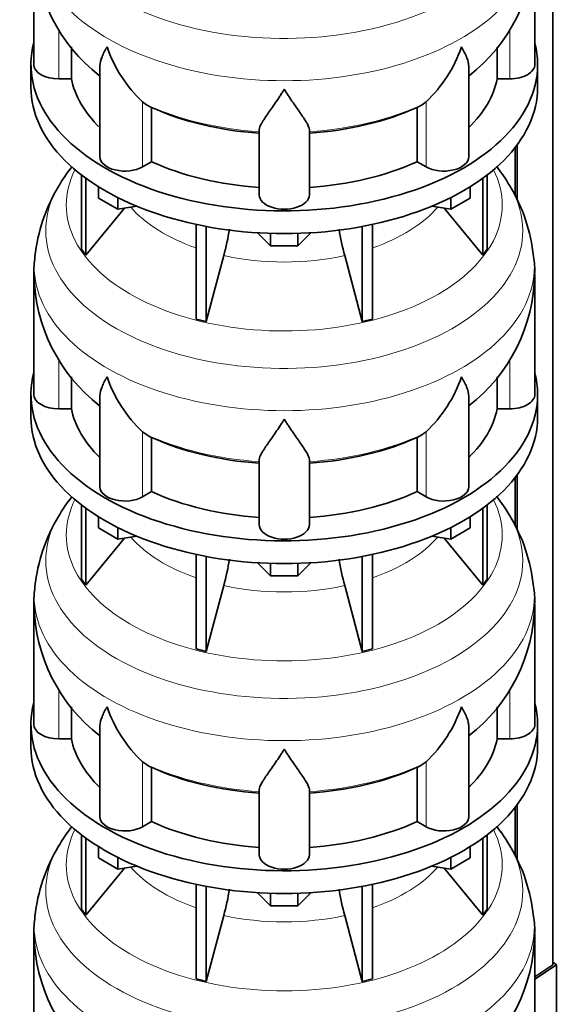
# Model space of a CAD drawing. Header units: millimetres. Extents: x 166 to 762, y -3331 to 2215.
# Tile 5 of 24: x 569 to 762, y -3078 to -2725. Entities that reach past the tile are written whole.
import ezdxf

# ---------------------------------------------------------------- set-up
doc = ezdxf.new("R2010")
doc.units = ezdxf.units.MM
for name, color, linetype in [('LOW_134-16', 7, 'Continuous'), ('VSI134_DIFFUSORE', 7, 'Continuous'), ('VSI134_TERMINALE', 7, 'Continuous')]:
    doc.layers.add(name, color=color, linetype=linetype)

# ---------------------------------------------------------------- blocks, each defined once
blk = doc.blocks.new('SE4')
at = {"layer": 'LOW_134-16', "color": 7, "linetype": 'Continuous', "lineweight": 35}
for p, q in [((760.76, -3064.04), (760.76, -1157.18)), ((747.26, -2770.78), (747.26, -2788.21)), ((748.01, -2769.79), (748.01, -2789.69)), ((747.26, -2889.17), (747.26, -2906.6)), ((748.01, -2888.18), (748.01, -2908.08)), ((747.26, -3007.57), (747.26, -3025)), ((748.01, -3006.58), (748.01, -3026.47))]:
    blk.add_line(p, q, dxfattribs=at)
at = {"layer": 'VSI134_DIFFUSORE', "color": 7, "linetype": 'Continuous', "lineweight": 35}
for p, q in [((574.33, -2697.92), (574.33, -2740.98)), ((754.33, -2740.98), (754.33, -2697.92)), ((587.86, -2746.18), (587.86, -2734.72)), ((740.8, -2734.73), (740.8, -2746.18)), ((573.33, -2740.98), (573.33, -2749.14)), ((755.33, -2749.14), (755.33, -2740.98)), ((598.06, -2741.88), (598.06, -2774.05)), ((730.61, -2774.05), (730.61, -2741.91)), ((583.33, -2746.18), (587.86, -2746.18)), ((740.8, -2746.18), (745.33, -2746.18)), ((614.84, -2755.43), (613.42, -2754.38)), ((715.24, -2754.38), (713.82, -2755.43)), ((616.62, -2775.87), (616.62, -2756.4)), ((712.04, -2756.4), (712.04, -2775.87)), ((655.33, -2787.75), (655.33, -2764.4)), ((673.33, -2787.75), (673.33, -2764.4)), ((613.42, -2777.72), (616.62, -2775.87)), ((712.04, -2775.87), (715.24, -2777.72)), ((591.5, -2780.65), (591.5, -2807.32)), ((593.03, -2781.79), (593.03, -2809.46)), ((735.63, -2781.79), (735.63, -2809.46)), ((737.16, -2780.65), (737.16, -2807.32)), ((597.58, -2788.91), (597.58, -2784.85)), ((731.09, -2788.91), (731.09, -2784.85)), ((604.52, -2792.91), (597.58, -2788.91)), ((604.52, -2792.91), (604.52, -2788.74)), ((724.15, -2792.91), (724.15, -2788.74)), ((731.09, -2788.91), (724.15, -2792.91)), ((593.03, -2809.46), (606.9, -2792.54)), ((611.34, -2791.86), (604.52, -2792.91)), ((724.15, -2792.91), (717.32, -2791.86)), ((721.77, -2792.54), (735.63, -2809.46)), ((632.64, -2798.39), (632.64, -2832.32)), ((636.33, -2799.13), (636.33, -2833.21)), ((659.42, -2806.04), (654.77, -2801.39)), ((673.89, -2801.39), (669.24, -2806.04)), ((692.33, -2799.13), (692.33, -2833.21)), ((696.03, -2798.39), (696.03, -2832.32)), ((659.42, -2806.04), (659.42, -2801.61)), ((669.24, -2806.04), (669.24, -2801.61)), ((591.5, -2807.32), (593.03, -2809.46)), ((669.24, -2806.04), (659.42, -2806.04)), ((735.63, -2809.46), (737.16, -2807.32)), ((636.33, -2833.21), (642.61, -2809.59)), ((686.06, -2809.59), (692.33, -2833.21)), ((574.33, -2816.32), (574.33, -2859.37)), ((754.33, -2859.37), (754.33, -2816.32)), ((632.64, -2832.32), (636.33, -2833.21)), ((692.33, -2833.21), (696.03, -2832.32)), ((587.86, -2864.57), (587.86, -2853.11)), ((740.8, -2853.12), (740.8, -2864.57)), ((573.33, -2859.37), (573.33, -2867.54)), ((598.06, -2860.28), (598.06, -2892.44)), ((730.61, -2892.44), (730.61, -2860.3)), ((755.33, -2867.54), (755.33, -2859.37)), ((583.33, -2864.57), (587.86, -2864.57)), ((740.8, -2864.57), (745.33, -2864.57)), ((614.84, -2873.82), (613.42, -2872.77)), ((616.62, -2894.27), (616.62, -2874.79)), ((712.04, -2874.79), (712.04, -2894.27)), ((715.24, -2872.77), (713.82, -2873.82)), ((655.33, -2906.14), (655.33, -2882.79)), ((673.33, -2906.14), (673.33, -2882.79)), ((613.42, -2896.11), (616.62, -2894.27)), ((712.04, -2894.27), (715.24, -2896.11)), ((591.5, -2899.04), (591.5, -2925.72)), ((593.03, -2900.19), (593.03, -2927.85)), ((735.63, -2900.19), (735.63, -2927.85)), ((737.16, -2899.04), (737.16, -2925.72)), ((597.58, -2907.3), (597.58, -2903.24)), ((731.09, -2907.3), (731.09, -2903.24)), ((604.52, -2911.3), (597.58, -2907.3)), ((604.52, -2911.3), (604.52, -2907.13)), ((724.15, -2911.3), (724.15, -2907.13)), ((731.09, -2907.3), (724.15, -2911.3)), ((593.03, -2927.85), (606.9, -2910.94)), ((611.34, -2910.25), (604.52, -2911.3)), ((724.15, -2911.3), (717.32, -2910.25)), ((721.77, -2910.94), (735.63, -2927.85)), ((632.64, -2916.79), (632.64, -2950.71)), ((636.33, -2917.53), (636.33, -2951.6)), ((692.33, -2917.53), (692.33, -2951.6)), ((696.03, -2916.79), (696.03, -2950.71)), ((659.42, -2924.44), (654.77, -2919.79)), ((659.42, -2924.44), (659.42, -2920)), ((673.89, -2919.79), (669.24, -2924.44)), ((669.24, -2924.44), (669.24, -2920)), ((669.24, -2924.44), (659.42, -2924.44)), ((591.5, -2925.72), (593.03, -2927.85)), ((636.33, -2951.6), (642.61, -2927.98)), ((686.06, -2927.98), (692.33, -2951.6)), ((735.63, -2927.85), (737.16, -2925.72)), ((574.33, -2934.71), (574.33, -2977.76)), ((754.33, -2977.76), (754.33, -2934.71)), ((632.64, -2950.71), (636.33, -2951.6)), ((692.33, -2951.6), (696.03, -2950.71)), ((587.86, -2982.96), (587.86, -2971.5)), ((740.8, -2971.51), (740.8, -2982.96)), ((573.33, -2977.76), (573.33, -2985.93)), ((755.33, -2985.93), (755.33, -2977.76)), ((598.06, -2978.67), (598.06, -3010.83)), ((730.61, -3010.83), (730.61, -2978.69)), ((583.33, -2982.96), (587.86, -2982.96)), ((740.8, -2982.96), (745.33, -2982.96)), ((614.84, -2992.21), (613.42, -2991.16)), ((715.24, -2991.16), (713.82, -2992.21)), ((616.62, -3012.66), (616.62, -2993.18)), ((712.04, -2993.18), (712.04, -3012.66)), ((655.33, -3024.53), (655.33, -3001.18)), ((673.33, -3024.53), (673.33, -3001.18)), ((613.42, -3014.51), (616.62, -3012.66)), ((712.04, -3012.66), (715.24, -3014.51)), ((591.5, -3017.43), (591.5, -3044.11)), ((593.03, -3018.58), (593.03, -3046.24)), ((735.63, -3018.58), (735.63, -3046.24)), ((737.16, -3017.43), (737.16, -3044.11)), ((597.58, -3025.69), (597.58, -3021.63)), ((731.09, -3025.69), (731.09, -3021.63)), ((604.52, -3029.7), (597.58, -3025.69)), ((604.52, -3029.7), (604.52, -3025.52)), ((724.15, -3029.7), (724.15, -3025.52)), ((731.09, -3025.69), (724.15, -3029.7)), ((593.03, -3046.24), (606.9, -3029.33)), ((611.34, -3028.64), (604.52, -3029.7)), ((724.15, -3029.7), (717.32, -3028.64)), ((721.77, -3029.33), (735.63, -3046.24)), ((632.64, -3035.18), (632.64, -3069.11)), ((636.33, -3035.92), (636.33, -3069.99)), ((659.42, -3042.83), (654.77, -3038.18)), ((673.89, -3038.18), (669.24, -3042.83)), ((692.33, -3035.92), (692.33, -3069.99)), ((696.03, -3035.18), (696.03, -3069.11)), ((659.42, -3042.83), (659.42, -3038.39)), ((669.24, -3042.83), (669.24, -3038.39)), ((591.5, -3044.11), (593.03, -3046.24)), ((669.24, -3042.83), (659.42, -3042.83)), ((735.63, -3046.24), (737.16, -3044.11)), ((636.33, -3069.99), (642.61, -3046.37)), ((686.06, -3046.37), (692.33, -3069.99)), ((574.33, -3053.1), (574.33, -3096.16)), ((754.33, -3096.16), (754.33, -3053.1)), ((632.64, -3069.11), (636.33, -3069.99)), ((692.33, -3069.99), (696.03, -3069.11))]:
    blk.add_line(p, q, dxfattribs=at)
at = {"layer": 'VSI134_DIFFUSORE', "color": 4, "linetype": 'Continuous', "lineweight": 9}
for p, q in [((583.33, -2746.18), (583.33, -2728.37)), ((745.33, -2746.18), (745.33, -2728.38)), ((613.42, -2777.72), (613.42, -2754.38)), ((715.24, -2777.72), (715.24, -2754.38)), ((583.33, -2864.57), (583.33, -2846.76)), ((745.33, -2864.57), (745.33, -2846.77)), ((613.42, -2896.11), (613.42, -2872.77)), ((715.24, -2896.11), (715.24, -2872.77)), ((583.33, -2982.96), (583.33, -2965.16)), ((745.33, -2982.96), (745.33, -2965.16)), ((613.42, -3014.51), (613.42, -2991.16)), ((715.24, -3014.51), (715.24, -2991.16))]:
    blk.add_line(p, q, dxfattribs=at)
at = {"layer": 'VSI134_DIFFUSORE', "color": 7, "linetype": 'Continuous', "lineweight": 35}
for centre, radius, start, end in [((635.65, -2696.75), 61.28, 181.3139, 231.9973), ((693.18, -2696.88), 61.06, 307.9546, 359.019), ((645.92, -2719.42), 47.73, 198.6373, 227.0857), ((682.74, -2719.42), 47.73, 312.9143, 341.3628), ((622.75, -2743.04), 14.7, 237.4509, 245.3566), ((705.91, -2743.04), 14.7, 294.6434, 302.5491), ((642.41, -2819.53), 68.62, 142.4181, 149.5413), ((684.8, -2820.85), 70.59, 30.9264, 37.903), ((636.04, -2816.53), 61.62, 148.9415, 173.806), ((693.03, -2816.18), 61.14, 5.9256, 31.1769), ((552.76, -2785.27), 93.08, 344.857, 350.8109), ((774.59, -2785.48), 91.75, 189.181, 195.2315), ((611.85, -2815.5), 37.48, 171.3932, 181.6063), ((727.49, -2814.71), 26.8, 356.563, 10.3828), ((635.65, -2815.14), 61.28, 181.3139, 231.9973), ((693.18, -2815.27), 61.06, 307.9546, 359.019), ((645.92, -2837.81), 47.73, 198.6373, 227.0857), ((682.74, -2837.81), 47.73, 312.9143, 341.3628), ((622.75, -2861.43), 14.7, 237.4509, 245.3566), ((705.91, -2861.43), 14.7, 294.6434, 302.5491), ((642.41, -2937.92), 68.62, 142.4181, 149.5413), ((684.8, -2939.24), 70.59, 30.9264, 37.903), ((636.04, -2934.93), 61.62, 148.9415, 173.806), ((693.03, -2934.58), 61.14, 5.9256, 31.1769), ((552.76, -2903.66), 93.08, 344.857, 350.8109), ((774.59, -2903.87), 91.75, 189.181, 195.2315), ((611.85, -2933.89), 37.48, 171.3932, 181.6063), ((727.49, -2933.1), 26.8, 356.563, 10.3828), ((635.65, -2933.53), 61.28, 181.3139, 231.9973), ((693.18, -2933.67), 61.06, 307.9546, 359.019), ((645.92, -2956.2), 47.73, 198.6373, 227.0857), ((682.74, -2956.2), 47.73, 312.9143, 341.3628), ((622.75, -2979.82), 14.7, 237.4509, 245.3566), ((705.91, -2979.82), 14.7, 294.6434, 302.5491), ((642.41, -3056.31), 68.62, 142.4181, 149.5413), ((684.8, -3057.64), 70.59, 30.9264, 37.903), ((636.04, -3053.32), 61.62, 148.9415, 173.806), ((693.03, -3052.97), 61.14, 5.9256, 31.1769), ((552.76, -3022.06), 93.08, 344.857, 350.8109), ((774.59, -3022.26), 91.75, 189.181, 195.2315), ((611.85, -3052.28), 37.48, 171.3932, 181.6063), ((727.49, -3051.5), 26.8, 356.563, 10.3828), ((635.65, -3051.93), 61.28, 181.3139, 231.9973), ((693.18, -3052.06), 61.06, 307.9546, 359.019)]:
    blk.add_arc(centre, radius, start, end, dxfattribs=at)
at = {"layer": 'VSI134_DIFFUSORE', "color": 4, "linetype": 'Continuous', "lineweight": 9}
for centre, major_axis, start_param, end_param in [((664.33, -2682.21), (85.67, 0), 2.814744, 6.283185), ((664.33, -2694.96), (-89.83, 0), 0, 3.208925), ((664.33, -2719.51), (-79.5, 0), 0.898849, 1.457346), ((664.33, -2719.51), (79.5, 0), 4.82584, 5.384336), ((664.33, -2791.41), (-78.3, 0), 0, 3.425204), ((664.33, -2791.41), (-78.3, 0), 5.999574, 6.283185), ((664.33, -2800.6), (85.67, 0), 2.814744, 6.283185), ((664.33, -2800.6), (85.67, 0), 0, 0.328778), ((664.33, -2776.29), (-61.63, 0), 0.463231, 1.030574), ((664.33, -2776.29), (61.63, 0), 5.252612, 5.819954), ((664.33, -2813.35), (-89.83, 0), 0, 3.208925), ((664.33, -2813.35), (-89.83, 0), 6.216038, 6.283185), ((664.33, -2776.29), (-61.63, 0), 1.210556, 1.931037), ((664.33, -2837.9), (-79.5, 0), 0.898849, 1.457346), ((664.33, -2837.9), (79.5, 0), 4.82584, 5.384336), ((664.33, -2909.8), (-78.3, 0), 0, 3.425204), ((664.33, -2909.8), (-78.3, 0), 5.999574, 6.283185), ((664.33, -2918.99), (85.67, 0), 2.814744, 6.283185), ((664.33, -2918.99), (85.67, 0), 0, 0.328778), ((664.33, -2894.68), (-61.63, 0), 0.463231, 1.030574), ((664.33, -2894.68), (61.63, 0), 5.252612, 5.819954), ((664.33, -2931.75), (-89.83, 0), 0, 3.208925), ((664.33, -2931.75), (-89.83, 0), 6.216038, 6.283185), ((664.33, -2894.68), (-61.63, 0), 1.210556, 1.931037), ((664.33, -2956.29), (-79.5, 0), 0.898849, 1.457346), ((664.33, -2956.29), (79.5, 0), 4.82584, 5.384336), ((664.33, -3028.19), (-78.3, 0), 0, 3.425204), ((664.33, -3028.19), (-78.3, 0), 5.999574, 6.283185), ((664.33, -3037.38), (85.67, 0), 2.814744, 6.283185), ((664.33, -3037.38), (85.67, 0), 0, 0.328778), ((664.33, -3013.07), (-61.63, 0), 0.463231, 1.030574), ((664.33, -3013.07), (61.63, 0), 5.252612, 5.819954), ((664.33, -3050.14), (-89.83, 0), 0, 3.208925), ((664.33, -3050.14), (-89.83, 0), 6.216038, 6.283185), ((664.33, -3013.07), (-61.63, 0), 1.210556, 1.931037)]:
    blk.add_ellipse(centre, major_axis=major_axis, ratio=0.57735, start_param=start_param, end_param=end_param, dxfattribs=at)
at = {"layer": 'VSI134_DIFFUSORE', "color": 7, "linetype": 'Continuous', "lineweight": 35}
for centre, major_axis, start_param, end_param in [((664.33, -2740.98), (91, 0), 2.993207, 6.283185), ((664.33, -2740.98), (91, 0), 0, 0.148386), ((583.33, -2740.98), (9, 0), 3.141593, 4.712389), ((745.33, -2740.98), (-9, 0), 1.570796, 3.141593), ((664.33, -2740.98), (-77, 0), 0.117151, 0.534109), ((664.33, -2740.98), (77, 0), 5.749077, 6.166034), ((664.33, -2749.14), (-91, 0), 0, 3.141593), ((664.33, -2721.5), (-77, 0), 0.902549, 1.453645), ((664.33, -2721.5), (77, 0), 4.82954, 5.380636), ((607.06, -2774.05), (9, 0), 3.141593, 5.497787), ((664.33, -2740.98), (-77, 0), 0.902549, 1.453645), ((664.33, -2740.98), (77, 0), 4.82954, 5.380636), ((721.61, -2774.05), (-9, 0), 0.785398, 3.141593), ((664.33, -2787.75), (-9, 0), 0, 3.141593), ((664.33, -2859.37), (91, 0), 2.993207, 6.283185), ((664.33, -2859.37), (91, 0), 0, 0.148386), ((583.33, -2859.37), (9, 0), 3.141593, 4.712389), ((745.33, -2859.37), (-9, 0), 1.570796, 3.141593), ((664.33, -2859.37), (-77, 0), 0.117151, 0.534109), ((664.33, -2859.37), (77, 0), 5.749077, 6.166034), ((664.33, -2867.54), (-91, 0), 0, 3.141593), ((664.33, -2839.9), (-77, 0), 0.902549, 1.453645), ((664.33, -2839.9), (77, 0), 4.82954, 5.380636), ((607.06, -2892.44), (9, 0), 3.141593, 5.497787), ((721.61, -2892.44), (-9, 0), 0.785398, 3.141593), ((664.33, -2859.37), (-77, 0), 0.902549, 1.453645), ((664.33, -2859.37), (77, 0), 4.82954, 5.380636), ((664.33, -2906.14), (-9, 0), 0, 3.141593), ((664.33, -2977.76), (91, 0), 2.993207, 6.283185), ((664.33, -2977.76), (91, 0), 0, 0.148386), ((583.33, -2977.76), (9, 0), 3.141593, 4.712389), ((745.33, -2977.76), (-9, 0), 1.570796, 3.141593), ((664.33, -2977.76), (-77, 0), 0.117151, 0.534109), ((664.33, -2977.76), (77, 0), 5.749077, 6.166034), ((664.33, -2985.93), (-91, 0), 0, 3.141593), ((664.33, -2958.29), (-77, 0), 0.902549, 1.453645), ((664.33, -2958.29), (77, 0), 4.82954, 5.380636), ((607.06, -3010.83), (9, 0), 3.141593, 5.497787), ((664.33, -2977.76), (-77, 0), 0.902549, 1.453645), ((664.33, -2977.76), (77, 0), 4.82954, 5.380636), ((721.61, -3010.83), (-9, 0), 0.785398, 3.141593), ((664.33, -3024.53), (-9, 0), 0, 3.141593)]:
    blk.add_ellipse(centre, major_axis=major_axis, ratio=0.57735, start_param=start_param, end_param=end_param, dxfattribs=at)
for points, knots in [([(598.06, -2741.91), (598.06, -2741.75), (598.06, -2741.59), (598.15, -2740.41), (598.43, -2739.36), (599.1, -2737.68), (599.37, -2737.11), (599.82, -2736.22), (599.98, -2735.92), (600.24, -2735.46), (600.37, -2735.22), (600.51, -2734.99), (600.6, -2734.83), (600.65, -2734.75), (600.69, -2734.67)], [0.4600931, 0.4600931, 0.4600931, 0.4600931, 0.5, 0.5, 0.75, 0.75, 0.875, 0.875, 0.9375, 0.9375, 0.96875, 0.984375, 0.984375, 1, 1, 1, 1]), ([(730.61, -2741.92), (730.61, -2741.76), (730.6, -2741.61), (730.56, -2740.95), (730.47, -2740.43), (730.2, -2739.37), (730.02, -2738.82), (729.57, -2737.7), (729.3, -2737.12), (728.84, -2736.22), (728.68, -2735.92), (728.43, -2735.46), (728.34, -2735.3), (728.16, -2734.99), (728.07, -2734.83), (727.97, -2734.67)], [0.4604904, 0.4604904, 0.4604904, 0.4604904, 0.5, 0.5, 0.625, 0.625, 0.75, 0.75, 0.875, 0.875, 0.9375, 0.9375, 0.96875, 0.96875, 1, 1, 1, 1]), ([(664.33, -2749.89), (664.2, -2750.1), (664.07, -2750.32), (663.8, -2750.74), (663.67, -2750.94), (663.27, -2751.56), (663.01, -2751.97), (662.22, -2753.16), (661.7, -2753.92), (660.69, -2755.4), (660.19, -2756.11), (659.25, -2757.46), (658.8, -2758.11), (657.95, -2759.33), (657.55, -2759.91), (657.01, -2760.73), (656.84, -2760.99), (656.52, -2761.51), (656.37, -2761.76), (655.96, -2762.48), (655.73, -2762.92), (655.42, -2763.72), (655.33, -2764.08), (655.33, -2764.4)], [0, 0, 0, 0, 0.03125, 0.03125, 0.0625, 0.0625, 0.125, 0.125, 0.25, 0.25, 0.375, 0.375, 0.5, 0.5, 0.625, 0.625, 0.6875, 0.6875, 0.75, 0.75, 0.875, 0.875, 1, 1, 1, 1]), ([(673.33, -2764.4), (673.33, -2764.08), (673.24, -2763.72), (672.93, -2762.92), (672.71, -2762.48), (672.3, -2761.76), (672.15, -2761.51), (671.82, -2761), (671.65, -2760.73), (671.11, -2759.91), (670.72, -2759.33), (669.87, -2758.11), (669.42, -2757.47), (668.47, -2756.12), (667.98, -2755.4), (666.96, -2753.93), (666.45, -2753.16), (665.66, -2751.97), (665.4, -2751.56), (665, -2750.94), (664.86, -2750.74), (664.6, -2750.32), (664.46, -2750.1), (664.33, -2749.89)], [0, 0, 0, 0, 0.125, 0.125, 0.25, 0.25, 0.3125, 0.3125, 0.375, 0.375, 0.5, 0.5, 0.625, 0.625, 0.75, 0.75, 0.875, 0.875, 0.9375, 0.9375, 0.96875, 0.96875, 1, 1, 1, 1]), ([(598.06, -2860.3), (598.06, -2860.14), (598.06, -2859.98), (598.15, -2858.8), (598.43, -2857.75), (599.1, -2856.08), (599.37, -2855.5), (599.82, -2854.61), (599.98, -2854.31), (600.24, -2853.85), (600.37, -2853.62), (600.51, -2853.38), (600.6, -2853.22), (600.65, -2853.14), (600.69, -2853.06)], [0.4600931, 0.4600931, 0.4600931, 0.4600931, 0.5, 0.5, 0.75, 0.75, 0.875, 0.875, 0.9375, 0.9375, 0.96875, 0.984375, 0.984375, 1, 1, 1, 1]), ([(730.61, -2860.31), (730.61, -2860.16), (730.6, -2860), (730.56, -2859.34), (730.47, -2858.83), (730.2, -2857.77), (730.02, -2857.22), (729.57, -2856.09), (729.3, -2855.51), (728.84, -2854.61), (728.68, -2854.31), (728.43, -2853.85), (728.34, -2853.69), (728.16, -2853.38), (728.07, -2853.22), (727.97, -2853.06)], [0.4604904, 0.4604904, 0.4604904, 0.4604904, 0.5, 0.5, 0.625, 0.625, 0.75, 0.75, 0.875, 0.875, 0.9375, 0.9375, 0.96875, 0.96875, 1, 1, 1, 1]), ([(664.33, -2868.28), (664.2, -2868.5), (664.07, -2868.71), (663.8, -2869.13), (663.67, -2869.34), (663.27, -2869.95), (663.01, -2870.36), (662.22, -2871.55), (661.7, -2872.31), (660.69, -2873.79), (660.19, -2874.5), (659.25, -2875.86), (658.8, -2876.5), (657.95, -2877.72), (657.55, -2878.3), (657.01, -2879.12), (656.84, -2879.39), (656.52, -2879.9), (656.37, -2880.15), (655.96, -2880.87), (655.73, -2881.31), (655.42, -2882.11), (655.33, -2882.47), (655.33, -2882.79)], [0, 0, 0, 0, 0.03125, 0.03125, 0.0625, 0.0625, 0.125, 0.125, 0.25, 0.25, 0.375, 0.375, 0.5, 0.5, 0.625, 0.625, 0.6875, 0.6875, 0.75, 0.75, 0.875, 0.875, 1, 1, 1, 1]), ([(673.33, -2882.79), (673.33, -2882.47), (673.24, -2882.11), (672.93, -2881.31), (672.71, -2880.87), (672.3, -2880.15), (672.15, -2879.9), (671.82, -2879.39), (671.65, -2879.12), (671.11, -2878.3), (670.72, -2877.72), (669.87, -2876.5), (669.42, -2875.86), (668.47, -2874.51), (667.98, -2873.8), (666.96, -2872.32), (666.45, -2871.55), (665.66, -2870.36), (665.4, -2869.95), (665, -2869.34), (664.86, -2869.13), (664.6, -2868.71), (664.46, -2868.5), (664.33, -2868.28)], [0, 0, 0, 0, 0.125, 0.125, 0.25, 0.25, 0.3125, 0.3125, 0.375, 0.375, 0.5, 0.5, 0.625, 0.625, 0.75, 0.75, 0.875, 0.875, 0.9375, 0.9375, 0.96875, 0.96875, 1, 1, 1, 1]), ([(598.06, -2978.69), (598.06, -2978.53), (598.06, -2978.37), (598.15, -2977.19), (598.43, -2976.14), (599.1, -2974.47), (599.37, -2973.89), (599.82, -2973), (599.98, -2972.7), (600.24, -2972.24), (600.37, -2972.01), (600.51, -2971.77), (600.6, -2971.62), (600.65, -2971.53), (600.69, -2971.46)], [0.4600931, 0.4600931, 0.4600931, 0.4600931, 0.5, 0.5, 0.75, 0.75, 0.875, 0.875, 0.9375, 0.9375, 0.96875, 0.984375, 0.984375, 1, 1, 1, 1]), ([(730.61, -2978.7), (730.61, -2978.55), (730.6, -2978.39), (730.56, -2977.73), (730.47, -2977.22), (730.2, -2976.16), (730.02, -2975.61), (729.57, -2974.48), (729.3, -2973.9), (728.84, -2973.01), (728.68, -2972.7), (728.43, -2972.24), (728.34, -2972.09), (728.16, -2971.77), (728.07, -2971.61), (727.97, -2971.46)], [0.4604904, 0.4604904, 0.4604904, 0.4604904, 0.5, 0.5, 0.625, 0.625, 0.75, 0.75, 0.875, 0.875, 0.9375, 0.9375, 0.96875, 0.96875, 1, 1, 1, 1]), ([(664.33, -2986.68), (664.2, -2986.89), (664.07, -2987.1), (663.8, -2987.52), (663.67, -2987.73), (663.27, -2988.34), (663.01, -2988.75), (662.22, -2989.94), (661.7, -2990.71), (660.69, -2992.18), (660.19, -2992.9), (659.25, -2994.25), (658.8, -2994.89), (657.95, -2996.11), (657.55, -2996.69), (657.01, -2997.51), (656.84, -2997.78), (656.52, -2998.29), (656.37, -2998.54), (655.96, -2999.26), (655.73, -2999.7), (655.42, -3000.5), (655.33, -3000.86), (655.33, -3001.18)], [0, 0, 0, 0, 0.03125, 0.03125, 0.0625, 0.0625, 0.125, 0.125, 0.25, 0.25, 0.375, 0.375, 0.5, 0.5, 0.625, 0.625, 0.6875, 0.6875, 0.75, 0.75, 0.875, 0.875, 1, 1, 1, 1]), ([(673.33, -3001.18), (673.33, -3000.86), (673.24, -3000.5), (672.93, -2999.7), (672.71, -2999.26), (672.3, -2998.55), (672.15, -2998.29), (671.82, -2997.78), (671.65, -2997.51), (671.11, -2996.69), (670.72, -2996.12), (669.87, -2994.89), (669.42, -2994.25), (668.47, -2992.9), (667.98, -2992.19), (666.96, -2990.71), (666.45, -2989.94), (665.66, -2988.75), (665.4, -2988.35), (665, -2987.73), (664.86, -2987.52), (664.6, -2987.1), (664.46, -2986.89), (664.33, -2986.68)], [0, 0, 0, 0, 0.125, 0.125, 0.25, 0.25, 0.3125, 0.3125, 0.375, 0.375, 0.5, 0.5, 0.625, 0.625, 0.75, 0.75, 0.875, 0.875, 0.9375, 0.9375, 0.96875, 0.96875, 1, 1, 1, 1])]:
    blk.add_open_spline(points, degree=3, knots=knots, dxfattribs=at)
at = {"layer": 'VSI134_TERMINALE', "color": 7, "linetype": 'Continuous', "lineweight": 35}
for p, q in [((760.76, -3064.04), (754.33, -3068.31)), ((754.33, -3069.19), (762.05, -3064.07)), ((762.05, -3064.07), (760.76, -3063.08)), ((762.05, -3064.07), (762.05, -3091.62))]:
    blk.add_line(p, q, dxfattribs=at)

msp = doc.modelspace()

# ---------------------------------------------------------------- block references
msp.add_blockref('SE4', (0, 0))

doc.saveas('drawing.dxf')
